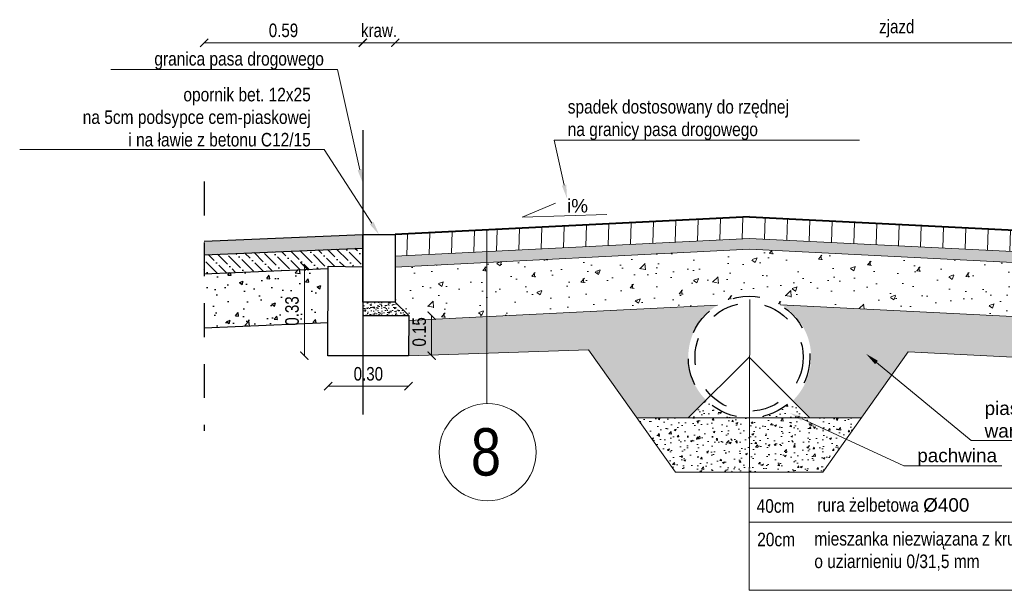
# Model space of a CAD drawing. Header units: metres. Extents: x 274 to 478, y -633 to -162.
# Tile 2 of 18: x 455.18 to 458.83, y -632.88 to -630.77. Entities that reach past the tile are written whole.
import ezdxf
from ezdxf import colors
from ezdxf.entities.mleader import LeaderData, LeaderLine
from ezdxf.math import Vec2, Vec3

# ---------------------------------------------------------------- set-up
doc = ezdxf.new("R2010")
doc.units = ezdxf.units.M
doc.linetypes.add('HIDDEN', pattern=[0.375, 0.25, -0.125])
doc.linetypes.add('HIDDEN2', pattern=[0.1875, 0.125, -0.0625])
for name, color, linetype, lineweight in [('_D_konstrukcja_wymiar', 178, 'Continuous', 20), ('Dr-przepust', 7, 'HIDDEN', 30), ('Kruszywo stabilizacja cem', 58, 'Continuous', 15), ('M_PRZEKROJE CZERWONE', 1, 'Continuous', 40), ('M_Szczegóły wymiar', 7, 'Continuous', 15), ('M_szczegóły_hatch', 251, 'Continuous', 9), ('M_szczegóły_projektowane', 1, 'Continuous', 15), ('Opis', 7, 'Continuous', 15), ('opisy', 7, 'Continuous', 20), ('Podsypka cementowo-piaskowa', 251, 'Continuous', 15), ('Przekrojowa', 7, 'Continuous', 30), ('Wymiar', 7, 'Continuous', 15)]:
    doc.layers.add(name, color=color, linetype=linetype, lineweight=lineweight)
for name, color, linetype in [('Dr-Kontur', 170, 'Continuous'), ('Dr-Kreskowanie', 220, 'Continuous'), ('Dr-Lrozgr', 1, 'FENCELINE1')]:
    doc.layers.add(name, color=color, linetype=linetype)
doc.styles.add('Opis_1_25', font='arial.ttf', dxfattribs={"height": 0.1})
doc.styles.add('Opis_1_25_MM', font='arial.ttf', dxfattribs={"width": 0.8, "height": 0.05})
doc.styles.get("Standard").update_dxf_attribs({"font": 'arial.ttf'})
doc.linetypes.add('FENCELINE1', pattern='A,6.35,-2.54,[133,ltypeshp.shx,S=2.54,R=0,X=-2.54,Y=0],-2.54,25.4', length=36.83)
doc.dimstyles.new('Kopia 1_25_MM', dxfattribs={"dimtxt": 0.05, "dimasz": 0.03, "dimexe": 0.02, "dimexo": 0.05, "dimgap": 0.02, "dimtad": 1, "dimzin": 3, "dimdsep": 46, "dimtxsty": 'Opis_1_25_MM', "dimblk": 'ARCHTICK', "dimcen": 0.05, "dimse1": 1, "dimse2": 1, "dimclrd": 256, "dimclre": 256, "dimazin": 3, "dimtfac": 1, "dimtofl": 0, "dimtmove": 0, "dimatfit": 3, "dimldrblk": 'ARCHTICK', "dimfxl": 1, "dimfrac": 2, "dimtolj": 1, "dimtzin": 3, "dimlwd": -1, "dimlwe": -1, "dimarcsym": 0})
pattern_1 = [(49.99999999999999, (146.2145881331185, -697.0534558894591), (0.07172601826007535, -0.006275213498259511), [0.0075, -0.0825]), (355, (146.2145881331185, -697.0534558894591), (-0.0138751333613, 0.07521921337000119), [0.006, -0.066]), (100.45144446, (146.2205653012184, -697.053978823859), (0.0578508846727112, 0.06894399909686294), [0.006374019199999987, -0.07011421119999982]), (46.18420000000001, (146.2145881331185, -697.033455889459), (0.1067241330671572, -0.01655192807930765), [0.01125, -0.12375]), (96.63563549, (146.2234818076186, -697.034835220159), (0.09346619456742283, 0.09741186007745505), [0.0095610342, -0.105171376]), (351.1841639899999, (146.2145881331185, -697.033455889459), (0.09346619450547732, 0.09741186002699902), [0.009000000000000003, -0.09900000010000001]), (21, (146.2245881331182, -697.038455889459), (0.05969070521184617, -0.04026188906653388), [0.0075, -0.0825]), (326.0000000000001, (146.2245881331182, -697.038455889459), (0.02433153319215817, 0.0725150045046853), [0.006, -0.066]), (71.45144474, (146.2295623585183, -697.041811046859), (0.08402223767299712, 0.03225311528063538), [0.006374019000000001, -0.0701142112]), (37.50000000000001, (146.2145881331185, -697.0534558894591), (0.001215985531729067, 0.03328938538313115), [0, -0.0652, 0, -0.067, 0, -0.06625]), (7.499999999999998, (146.2145881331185, -697.0534558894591), (0.02630695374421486, 0.03944117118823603), [0, -0.0382, 0, -0.0637, 0, -0.02525]), (327.5, (146.1922881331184, -697.0534558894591), (0.0533822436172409, -0.002255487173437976), [0, -0.025, 0, -0.078, 0, -0.1035]), (317.5, (146.1822881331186, -697.0534558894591), (0.05831861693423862, 0.01001049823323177), [0, -0.0325, 0, -0.0518, 0, -0.0735])]
pattern_2 = [(37.50000000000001, (-9.389854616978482, -720.5374459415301), (-0.0006299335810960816, 0.01926823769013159), [0, -0.0152, 0, -0.017, 0, -0.01625]), (7.499999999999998, (-9.389854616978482, -720.5374459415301), (0.01769776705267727, 0.0282214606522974), [0, -0.008199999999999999, 0, -0.0137, 0, -0.00525]), (327.5, (-9.40215461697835, -720.5374459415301), (0.03114141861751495, 5.659053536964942e-05), [0, -0.005, 0, -0.018, 0, -0.0235]), (317.5, (-9.40215461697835, -720.5374459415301), (0.03006126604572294, 0.008776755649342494), [0, -0.0025, 0, -0.0118, 0, -0.0135])]

# ---------------------------------------------------------------- blocks, each defined once
blk = doc.blocks.new('_ArchTick')
at = {"color": 0, "linetype": 'ByBlock', "lineweight": 0, "const_width": 0.15}
blk.add_lwpolyline([(-0.5, -0.5), (0.5, 0.5)], dxfattribs=at)
blk = doc.blocks.new('*D225')
at = {"layer": 'Defpoints', "color": 0, "transparency": 16777216}
for p in [(456.2370762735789, -631.6783771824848), (456.3252537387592, -631.6783771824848, 0.0001258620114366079), (456.3242924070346, -632.0090001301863, 0.0001258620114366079)]:
    blk.add_point(p, dxfattribs=at)
at = {"layer": 'Wymiar', "transparency": 16777216}
blk.add_line((456.2370762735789, -632.0090001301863), (456.2370762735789, -631.6783771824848), dxfattribs=at)
at = {"layer": 'Wymiar', "transparency": 16777216, "xscale": 0.03, "yscale": 0.03, "zscale": 0.03}
for p, rotation in [((456.2370762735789, -631.6783771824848), 90), ((456.2370762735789, -632.0090001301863), 270)]:
    blk.add_blockref('_ArchTick', p, dxfattribs=dict(at, rotation=rotation))
at = {"layer": 'Wymiar', "color": 0, "transparency": 16777216, "insert": (456.1915305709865, -631.8436886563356), "char_height": 0.05, "attachment_point": 5, "rotation": 90, "style": 'Opis_1_25_MM'}
blk.add_mtext('\\A1;0.33', dxfattribs=at)
blk = doc.blocks.new('*D226')
at = {"layer": 'Defpoints', "color": 0, "transparency": 16777216}
for p in [(456.3252537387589, -631.9809335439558, 0.0001258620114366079), (456.6221104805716, -632.0090001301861, 0.0001258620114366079), (456.6221104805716, -632.1217537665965)]:
    blk.add_point(p, dxfattribs=at)
at = {"layer": 'Wymiar', "transparency": 16777216}
blk.add_line((456.3252537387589, -632.1217537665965), (456.6221104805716, -632.1217537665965), dxfattribs=at)
at = {"layer": 'Wymiar', "transparency": 16777216, "xscale": 0.03, "yscale": 0.03, "zscale": 0.03, "rotation": 180}
blk.add_blockref('_ArchTick', (456.3252537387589, -632.1217537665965), dxfattribs=at)
at = {"layer": 'Wymiar', "transparency": 16777216, "xscale": 0.03, "yscale": 0.03, "zscale": 0.03}
blk.add_blockref('_ArchTick', (456.6221104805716, -632.1217537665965), dxfattribs=at)
at = {"layer": 'Wymiar', "color": 0, "transparency": 16777216, "insert": (456.4736821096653, -632.0762080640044), "char_height": 0.05, "attachment_point": 5, "style": 'Opis_1_25_MM'}
blk.add_mtext('\\A1;0.30', dxfattribs=at)
blk = doc.blocks.new('*D227')
at = {"layer": 'Defpoints', "color": 0, "transparency": 16777216}
for p in [(456.6230718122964, -631.860933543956, 0.0001258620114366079), (456.7076541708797, -631.860933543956), (456.6221104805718, -632.0090001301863, 0.0001258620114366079)]:
    blk.add_point(p, dxfattribs=at)
at = {"layer": 'Wymiar', "transparency": 16777216}
blk.add_line((456.7076541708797, -632.0090001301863), (456.7076541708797, -631.860933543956), dxfattribs=at)
at = {"layer": 'Wymiar', "transparency": 16777216, "xscale": 0.03, "yscale": 0.03, "zscale": 0.03}
for p, rotation in [((456.7076541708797, -631.860933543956), 90), ((456.7076541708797, -632.0090001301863), 270)]:
    blk.add_blockref('_ArchTick', p, dxfattribs=dict(at, rotation=rotation))
at = {"layer": 'Wymiar', "color": 0, "transparency": 16777216, "insert": (456.6621255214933, -631.920933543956), "char_height": 0.05, "attachment_point": 5, "rotation": 90, "style": 'Opis_1_25_MM'}
blk.add_mtext('\\A1;0.15', dxfattribs=at)
blk = doc.blocks.new('*D229')
at = {"layer": 'Defpoints', "color": 0, "transparency": 16777216}
for p in [(456.5730718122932, -630.8518469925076), (456.5730718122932, -632.2606867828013), (460.2836761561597, -632.3151565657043)]:
    blk.add_point(p, dxfattribs=at)
at = {"layer": 'Wymiar', "transparency": 16777216}
blk.add_line((460.2836761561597, -630.8518469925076), (456.5730718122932, -630.8518469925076), dxfattribs=at)
at = {"layer": 'Wymiar', "transparency": 16777216, "xscale": 0.03, "yscale": 0.03, "zscale": 0.03, "rotation": 180}
blk.add_blockref('_ArchTick', (456.5730718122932, -630.8518469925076), dxfattribs=at)
at = {"layer": 'Wymiar', "transparency": 16777216, "xscale": 0.03, "yscale": 0.03, "zscale": 0.03}
blk.add_blockref('_ArchTick', (460.2836761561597, -630.8518469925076), dxfattribs=at)
at = {"layer": 'Wymiar', "color": 0, "transparency": 16777216, "insert": (458.4283739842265, -630.7994970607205), "char_height": 0.05, "attachment_point": 5, "style": 'Opis_1_25_MM'}
blk.add_mtext('\\A1;zjazd', dxfattribs=at)
blk = doc.blocks.new('*D230')
at = {"layer": 'Defpoints', "color": 0, "transparency": 16777216}
for p in [(456.4530718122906, -630.8518469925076), (456.4530718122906, -632.2606867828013), (456.5730718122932, -632.2606867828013)]:
    blk.add_point(p, dxfattribs=at)
at = {"layer": 'Wymiar', "transparency": 16777216}
blk.add_line((456.5730718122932, -630.8518469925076), (456.4530718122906, -630.8518469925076), dxfattribs=at)
at = {"layer": 'Wymiar', "transparency": 16777216, "xscale": 0.03, "yscale": 0.03, "zscale": 0.03, "rotation": 180}
blk.add_blockref('_ArchTick', (456.4530718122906, -630.8518469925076), dxfattribs=at)
at = {"layer": 'Wymiar', "transparency": 16777216, "xscale": 0.03, "yscale": 0.03, "zscale": 0.03}
blk.add_blockref('_ArchTick', (456.5730718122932, -630.8518469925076), dxfattribs=at)
at = {"layer": 'Wymiar', "color": 0, "transparency": 16777216, "insert": (456.5130718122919, -630.8064377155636), "char_height": 0.05, "attachment_point": 5, "style": 'Opis_1_25_MM'}
blk.add_mtext('\\A1;kraw.', dxfattribs=at)
blk = doc.blocks.new('*D231')
at = {"layer": 'Defpoints', "color": 0, "transparency": 16777216}
for p in [(455.8663022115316, -630.8518469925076), (455.8663022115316, -631.7383155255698), (456.4530718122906, -632.2606867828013)]:
    blk.add_point(p, dxfattribs=at)
at = {"layer": 'Wymiar', "transparency": 16777216}
blk.add_line((456.4530718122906, -630.8518469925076), (455.8663022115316, -630.8518469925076), dxfattribs=at)
at = {"layer": 'Wymiar', "transparency": 16777216, "xscale": 0.03, "yscale": 0.03, "zscale": 0.03, "rotation": 180}
blk.add_blockref('_ArchTick', (455.8663022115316, -630.8518469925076), dxfattribs=at)
at = {"layer": 'Wymiar', "transparency": 16777216, "xscale": 0.03, "yscale": 0.03, "zscale": 0.03}
blk.add_blockref('_ArchTick', (456.4530718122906, -630.8518469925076), dxfattribs=at)
at = {"layer": 'Wymiar', "color": 0, "transparency": 16777216, "insert": (456.1596870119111, -630.8063183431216), "char_height": 0.05, "attachment_point": 5, "style": 'Opis_1_25_MM'}
blk.add_mtext('\\A1;0.59', dxfattribs=at)

msp = doc.modelspace()

# ---------------------------------------------------------------- hatches: boundary and pattern name
at = {"layer": 'Dr-Kreskowanie'}
h = msp.add_hatch(color=253, dxfattribs=at)
h.dxf.hatch_style = 1
h.paths.add_polyline_path([(455.8663022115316, -631.6358695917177), (455.8663022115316, -631.5858595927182), (456.4530718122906, -631.5609335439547), (456.4530718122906, -631.6109435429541)])
h = msp.add_hatch(dxfattribs=at)
h.set_pattern_fill('ANSI36', color=253, scale=0.2, angle=90)
h.set_pattern_definition([(135, (191.8609141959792, -758.220486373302), (-0.04861359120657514, 0.01325825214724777), [0.06249999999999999, -0.0125, 0, -0.0125])])
h.paths.add_polyline_path([(455.8663022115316, -631.7058695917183), (455.8663022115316, -631.6358695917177), (456.4530718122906, -631.6109435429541), (456.4534990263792, -631.6809253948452), (456.4530410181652, -631.6809448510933), (456.4530410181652, -631.6779595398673), (456.3030410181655, -631.6779595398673), (456.3030410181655, -631.6873168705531)])
h = msp.add_hatch(dxfattribs=at)
h.set_pattern_fill('AR-CONC', color=253, scale=0.02)
h.set_pattern_definition([(49.99999999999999, (201.9984546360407, -648.2714272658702), (0.1434520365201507, -0.01255042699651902), [0.015, -0.165]), (355, (201.9984546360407, -648.2714272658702), (-0.0277502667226, 0.1504384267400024), [0.012, -0.132]), (100.45144446, (202.010408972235, -648.2724731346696), (0.1157017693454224, 0.1378879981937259), [0.01274803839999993, -0.140228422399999]), (46.18420000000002, (201.9984546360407, -648.2314272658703), (0.2134482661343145, -0.03310385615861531), [0.02249999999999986, -0.2474999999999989]), (96.63563549, (202.0162419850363, -648.2341859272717), (0.1869323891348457, 0.1948237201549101), [0.0191220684, -0.210342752]), (351.1841639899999, (201.9984546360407, -648.2314272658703), (0.1869323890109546, 0.194823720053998), [0.01800000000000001, -0.1980000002]), (21, (202.0184546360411, -648.24142726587), (0.1193814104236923, -0.08052377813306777), [0.015, -0.165]), (326.0000000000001, (202.0184546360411, -648.24142726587), (0.04866306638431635, 0.1450300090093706), [0.012, -0.132]), (71.45144474, (202.028403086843, -648.2481375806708), (0.1680444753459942, 0.06450623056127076), [0.012748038, -0.1402284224]), (37.50000000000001, (201.9984546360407, -648.2714272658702), (0.002431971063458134, 0.0665787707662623), [0, -0.1304, 0, -0.134, 0, -0.1325]), (7.499999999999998, (201.9984546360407, -648.2714272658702), (0.05261390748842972, 0.07888234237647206), [0, -0.0764, 0, -0.1274, 0, -0.0505]), (327.5, (201.9538546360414, -648.2714272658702), (0.1067644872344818, -0.004510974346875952), [0, -0.05000000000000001, 0, -0.156, 0, -0.207]), (317.5, (201.9338546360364, -648.2714272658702), (0.1166372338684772, 0.02002099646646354), [0, -0.065, 0, -0.1036, 0, -0.147])])
h.paths.add_polyline_path([(456.4530410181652, -631.8808789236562), (456.4530410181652, -631.6808789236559), (456.453496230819, -631.6808595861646), (456.453496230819, -631.8808595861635)])
h.paths.add_polyline_path([(455.8663022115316, -631.9058036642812), (455.8663022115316, -631.7058036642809), (456.3030410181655, -631.6872509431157), (456.3030410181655, -631.887250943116)])
at = {"layer": 'Kruszywo stabilizacja cem'}
h = msp.add_hatch(dxfattribs=at)
h.set_pattern_fill('AR-CONC', color=256, scale=0.001, angle=-1.716642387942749, style=0)
h.set_pattern_definition([(48.28335761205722, (-1811.475241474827, -1397.254497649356), (0.1816254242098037, -0.02138956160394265), [0.01904999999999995, -0.2095499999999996]), (353.2833576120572, (-1811.475241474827, -1397.254497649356), (-0.02950419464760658, 0.1920268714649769), [0.01524, -0.16764058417]), (98.73480231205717, (-1811.460106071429, -1397.256280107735), (0.1521212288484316, 0.1706373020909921), [0.01619000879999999, -0.1780902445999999]), (44.46755761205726, (-1811.473719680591, -1397.203720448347), (0.2696979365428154, -0.0501440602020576), [0.02857499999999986, -0.3143249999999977]), (94.91891522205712, (-1811.451244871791, -1397.207899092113), (0.2447096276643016, 0.2402032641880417), [0.02428502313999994, -0.267135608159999]), (349.4675087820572, (-1811.473719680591, -1397.203720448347), (0.2447096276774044, 0.2402032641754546), [0.02285996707, -0.25145973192]), (19.28335761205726, (-1811.448711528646, -1397.217175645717), (0.1484828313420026, -0.1067611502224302), [0.01904999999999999, -0.20955]), (324.2833576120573, (-1811.448711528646, -1397.217175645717), (0.06729193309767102, 0.1822539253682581), [0.01524, -0.16764]), (69.73480261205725, (-1811.436337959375, -1397.226072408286), (0.2157747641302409, 0.07549277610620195), [0.0161900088, -0.1780899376]), (35.78335761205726, (-1811.475241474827, -1397.254497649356), (0.005620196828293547, 0.0844245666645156), [0, -0.165608, 0, -0.17018, 0, -0.168275]), (5.783357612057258, (-1811.475241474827, -1397.254497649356), (0.06979074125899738, 0.09813392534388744), [0, -0.09702799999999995, 0, -0.1617979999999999, 0, -0.06413499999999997]), (325.7833576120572, (-1811.531858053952, -1397.252800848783), (0.1353581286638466, -0.009788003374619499), [0, -0.0635, 0, -0.19812, 0, -0.26289]), (315.7833576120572, (-1811.557246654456, -1397.252039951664), (0.148824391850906, 0.02097763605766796), [0, -0.08254999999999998, 0, -0.131572, 0, -0.18669])])
edge = h.paths.add_edge_path()
edge.add_arc((457.8821044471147, -632.01423136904), 0.224999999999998, 59.6921159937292, 120.3108873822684)
edge.add_line((457.7685488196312, -631.8199889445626), (456.6230718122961, -631.8780677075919))
edge.add_line((456.6230718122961, -631.8780677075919), (456.6230718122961, -631.8609335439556))
edge.add_line((456.6230718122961, -631.8609335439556), (456.5730718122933, -631.8109335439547))
edge.add_line((456.5730718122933, -631.8109335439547), (456.5730718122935, -631.6810834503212))
edge.add_line((456.5730718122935, -631.6810834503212), (457.8794178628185, -631.6157661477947))
edge.add_line((457.8794178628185, -631.6157661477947), (460.2751595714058, -631.7369471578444))
edge.add_line((460.2751595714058, -631.7369471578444), (460.2724382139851, -631.7757848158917))
edge.add_line((460.2724382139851, -631.7757848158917), (460.1558580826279, -631.779123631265))
edge.add_line((460.1558580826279, -631.779123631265), (460.1558136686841, -631.9294056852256))
edge.add_line((460.1558136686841, -631.9294056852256), (457.9956498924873, -631.8199829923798))
h = msp.add_hatch(dxfattribs=at)
h.set_pattern_fill('AR-CONC', color=256, scale=0.01)
h.set_pattern_definition(pattern_1)
h.paths.add_polyline_path([(457.7230054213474, -632.1733303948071), (457.6571050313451, -632.2392307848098), (457.882617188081, -632.2392307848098, -0.1995046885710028)])
h = msp.add_hatch(dxfattribs=at)
h.set_pattern_fill('AR-CONC', color=256, scale=0.01)
h.set_pattern_definition(pattern_1)
h.paths.add_polyline_path([(458.0412034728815, -632.1733303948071, -0.1983201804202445), (457.882617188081, -632.2392307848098), (458.1071038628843, -632.2392307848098)])
h = msp.add_hatch(dxfattribs=at)
h.set_pattern_fill('AR-CONC', color=256, scale=0.01)
h.set_pattern_definition(pattern_1)
h.paths.add_polyline_path([(458.1554046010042, -632.4392307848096), (458.2974520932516, -632.2392307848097), (457.4676441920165, -632.2392307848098), (457.6096916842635, -632.4392307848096)])
at = {"layer": 'M_szczegóły_hatch'}
h = msp.add_hatch(dxfattribs=at)
h.set_pattern_fill('LINE', color=256, scale=0.026, angle=88.28335761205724)
h.set_pattern_definition([(88.28335761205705, (-1745.052357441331, -562.0837140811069), (-0.08251295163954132, 0.002472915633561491), [])])
h.paths.add_polyline_path([(456.5730718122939, -631.5609335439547), (456.5730718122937, -631.6410334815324), (457.8836761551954, -631.5755032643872), (460.278083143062, -631.6952236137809), (460.2836761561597, -631.6154033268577), (457.8836761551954, -631.4954033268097)])
h = msp.add_hatch(dxfattribs=at)
h.set_pattern_fill('AR-SAND', color=256, scale=0.0005, angle=-1.716642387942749)
h.set_pattern_definition([(35.78335761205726, (155.9622054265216, -628.6249289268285), (-6.659927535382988e-05, 0.0244836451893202), [0, -0.019304, 0, -0.02159, 0, -0.0206375]), (5.783357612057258, (155.9622054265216, -628.6249289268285), (0.02353975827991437, 0.03515186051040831), [0, -0.010414, 0, -0.01739899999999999, 0, -0.006667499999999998]), (325.7833576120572, (155.9465914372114, -628.6244609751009), (0.03953402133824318, -0.001112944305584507), [0, -0.00635, 0, -0.02286, 0, -0.029845]), (315.7833576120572, (155.9465914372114, -628.6244609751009), (0.03849459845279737, 0.00999778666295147), [0, -0.003174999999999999, 0, -0.014986, 0, -0.017145])])
h.paths.add_polyline_path([(456.5730718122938, -631.6410334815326), (456.5730718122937, -631.6810834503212), (457.8836761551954, -631.6155532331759), (460.2752866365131, -631.7351337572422), (460.278083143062, -631.6952236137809), (457.8836761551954, -631.5755032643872)])
h = msp.add_hatch(dxfattribs=at)
h.set_pattern_fill('AR-SAND', color=256, scale=0.01)
h.set_pattern_definition(pattern_2)
edge = h.paths.add_edge_path()
edge.add_line((457.765665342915, -631.8217036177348), (457.191490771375, -631.8504123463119))
edge.add_line((457.191490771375, -631.8504123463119), (456.6230718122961, -631.8788332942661))
edge.add_line((456.6230718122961, -631.8788332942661), (456.6221104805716, -632.0090001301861))
edge.add_line((456.6221104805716, -632.0090001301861), (457.288685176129, -631.9872601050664))
edge.add_line((457.288685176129, -631.9872601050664), (457.4676441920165, -632.2392307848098))
edge.add_line((457.4676441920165, -632.2392307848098), (457.6571050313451, -632.2392307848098))
edge.add_line((457.6571050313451, -632.2392307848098), (457.7230054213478, -632.1733303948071))
edge.add_arc((457.8821044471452, -632.0142313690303), 0.2250000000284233, 121.16518275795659, 224.9999999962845, ccw=False)
h = msp.add_hatch(dxfattribs=at)
h.set_pattern_fill('AR-SAND', color=256, scale=0.01)
h.set_pattern_definition(pattern_2)
edge = h.paths.add_edge_path()
edge.add_line((458.5736175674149, -631.8503001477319), (458.0031789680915, -631.821778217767))
edge.add_arc((457.8866166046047, -632.0142313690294), 0.22500000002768, -44.99999999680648, 58.79812848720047, ccw=False)
edge.add_line((458.0457156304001, -632.1733303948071), (458.1116160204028, -632.2392307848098))
edge.add_line((458.1116160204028, -632.2392307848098), (458.2970668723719, -632.2392307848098))
edge.add_line((458.2970668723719, -632.2392307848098), (458.4708007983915, -631.9951593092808))
edge.add_line((458.4708007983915, -631.9951593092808), (460.155813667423, -632.0794099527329))
edge.add_line((460.155813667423, -632.0794099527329), (460.1536708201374, -631.9258416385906))
edge.add_line((460.1536708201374, -631.9258416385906), (458.5736175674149, -631.8503001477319))
at = {"layer": 'Podsypka cementowo-piaskowa'}
h = msp.add_hatch(dxfattribs=at)
h.set_pattern_fill('AR-SAND', color=256, scale=0.01, style=0)
h.set_pattern_definition([(37.50000000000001, (152.5598897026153, -488.7645874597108), (-0.0006299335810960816, 0.01926823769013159), [0, -0.0152, 0, -0.017, 0, -0.01625]), (7.499999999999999, (152.5598897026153, -488.7645874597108), (0.01769776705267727, 0.0282214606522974), [0, -0.008199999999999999, 0, -0.0137, 0, -0.00525]), (327.5, (152.5475897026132, -488.7645874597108), (0.03114141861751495, 5.659053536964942e-05), [0, -0.005, 0, -0.018, 0, -0.0235]), (317.5, (152.5475897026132, -488.7645874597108), (0.03006126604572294, 0.008776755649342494), [0, -0.0025, 0, -0.0118, 0, -0.0135])])
h.paths.add_polyline_path([(456.5730718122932, -631.8109335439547), (456.4530718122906, -631.8109335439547), (456.4530718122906, -631.8609335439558), (456.6230718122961, -631.8609335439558)])

# ---------------------------------------------------------------- linework, layer by layer
at = {"layer": '_D_konstrukcja_wymiar', "flags": 128}
for points in [[(457.288685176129, -631.9872601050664), (457.6096916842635, -632.4392307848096), (458.1554046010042, -632.4392307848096), (458.4708007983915, -631.9951593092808)], [(457.8821044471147, -632.01423136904), (457.6571050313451, -632.2392307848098)], [(457.8821044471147, -632.01423136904), (458.1071038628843, -632.2392307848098)], [(457.467644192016, -632.2392307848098), (458.2974520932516, -632.2392307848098)]]:
    msp.add_lwpolyline(points, dxfattribs=at)
at = {"layer": 'Dr-Kontur', "color": 251}
for p, q in [((455.8663022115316, -631.5858595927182), (456.4530718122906, -631.5609335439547)), ((455.8663022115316, -631.6358695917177), (456.4530718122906, -631.6109435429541)), ((455.8663022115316, -631.7058695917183), (456.3252537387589, -631.686373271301)), ((455.8663022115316, -631.9058695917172), (456.3252537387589, -631.8863732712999))]:
    msp.add_line(p, q, dxfattribs=at)
at = {"layer": 'Dr-Lrozgr', "color": 40, "linetype": 'FENCELINE1', "lineweight": 30, "ltscale": 0.01}
msp.add_line((456.4530718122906, -631.1745313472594), (456.4530718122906, -632.226526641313), dxfattribs=at)
at = {"layer": 'Dr-przepust', "ltscale": 0.3}
for radius in [0.225, 0.2]:
    msp.add_circle((457.8821044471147, -632.01423136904), radius, dxfattribs=at)
at = {"layer": 'M_PRZEKROJE CZERWONE'}
for q in [(456.5730718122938, -631.5609335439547), (460.2836761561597, -631.6154033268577)]:
    msp.add_line((457.8836761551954, -631.4954033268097), q, dxfattribs=at)
at = {"layer": 'M_Szczegóły wymiar'}
msp.add_lwpolyline([(457.3564657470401, -631.4873536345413), (457.0423365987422, -631.4973314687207), (457.1654660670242, -631.4452320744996)], dxfattribs=at)
at = {"layer": 'M_szczegóły_projektowane'}
for p, q in [((457.8836761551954, -631.5755032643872, -0.0001258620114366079), (456.5730718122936, -631.6410334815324, -0.0001258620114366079)), ((457.8836761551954, -631.5755032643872, -0.0001258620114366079), (460.278083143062, -631.6952236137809, -0.0001258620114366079)), ((457.8836761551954, -631.6155532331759, -0.0001258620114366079), (456.5730718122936, -631.6810834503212, -0.0001258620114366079)), ((457.8836761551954, -631.6155532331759, -0.0001258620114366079), (460.2752866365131, -631.7351337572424, -0.0001258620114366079)), ((457.7656653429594, -631.8217036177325, -0.0001258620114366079), (456.6230718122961, -631.8788332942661, -0.0001258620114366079)), ((457.9982597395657, -631.8215322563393, -0.0001258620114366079), (460.155813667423, -631.929409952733, -0.0001258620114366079)), ((457.288685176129, -631.9872601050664, -7.336458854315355e-05), (456.6221104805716, -632.0090001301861)), ((458.4708007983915, -631.9951593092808, -0.0001258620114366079), (460.155813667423, -632.0794099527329, -0.0001258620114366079))]:
    msp.add_line(p, q, dxfattribs=at)
at = {"layer": 'Opis', "linetype": 'HIDDEN2', "lineweight": 30}
msp.add_line((455.8663022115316, -631.3650919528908), (455.8663022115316, -632.2866156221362), dxfattribs=at)
at = {"layer": 'Opis'}
msp.add_line((456.9122761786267, -631.543973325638), (456.9122761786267, -632.1863507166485), dxfattribs=at)
msp.add_circle((456.9149771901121, -632.3658237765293), 0.1794933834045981, dxfattribs=at)
at = {"layer": 'opisy'}
for p, q in [((457.8843227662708, -631.8017429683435), (457.8818317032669, -632.6264074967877)), ((457.8821782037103, -632.49921040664), (459.3821782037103, -632.49921040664)), ((457.8821782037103, -632.49921040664), (457.8825247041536, -632.8764074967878)), ((457.8821782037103, -632.62421040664), (459.3821782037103, -632.62421040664)), ((457.8825247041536, -632.8764074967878), (459.3825247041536, -632.8764074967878))]:
    msp.add_line(p, q, dxfattribs=at)
at = {"layer": 'Przekrojowa', "color": 5}
msp.add_lwpolyline([(456.4530718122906, -631.5609335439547), (456.5730718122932, -631.5609335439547), (456.5730718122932, -631.8109335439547), (456.4530718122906, -631.8109335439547)], close=True, dxfattribs=at)
for points in [[(456.6230718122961, -631.8609335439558), (456.6221104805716, -632.0090001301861), (456.3242924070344, -632.0090001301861), (456.3252537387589, -631.6783771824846), (456.4530718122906, -631.6809335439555)], [(456.4530718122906, -631.6859335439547), (456.4530718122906, -631.8609335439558), (456.6230718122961, -631.8609335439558)], [(456.5730718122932, -631.8109335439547), (456.6230718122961, -631.8609335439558)]]:
    msp.add_lwpolyline(points, dxfattribs=at)

# ---------------------------------------------------------------- texts
at = {"layer": 'Opis', "insert": (457.2085230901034, -631.4800450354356), "char_height": 0.05000000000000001, "width": 311.1499999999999, "attachment_point": 7, "style": 'Opis_1_25'}
msp.add_mtext('i%', dxfattribs=at)
at = {"layer": 'Opis'}
for s, width, gutter_width, insert, char_height, attachment_point in [('{\\fArial Narrow|b0|i0|c238|p34;8}', 0.3202263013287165, 2.5, (456.9086990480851, -632.3658823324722), 0.175, 5), ('{\\fArial Narrow|b0|i0|c238|p34;40cm}', 0.00113230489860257, 0.0125, (457.9099985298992, -632.5396085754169), 0.05, 1), ('{\\fArial Narrow|b0|i0|c238|p34; rura żelbetowa \\A1;\\fArial|b0|i0|c238|p34;%%C400\\A0;\\fArial Narrow|b0|i0|c238|p34; }', 0.7322212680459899, 0.0125, (458.1186248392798, -632.5358200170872), 0.05, 1), ('{\\fArial Narrow|b0|i0|c238|p34;mieszanka niezwiązana z kruszywem C\\H0.8x;90/3\\H1.25x; \\Po uziarnieniu 0/31,5 mm }', 1.737176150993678, 0.0125, (458.1235082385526, -632.6608200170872), 0.05, 1), ('{\\fArial Narrow|b0|i0|c238|p34;20cm}', 0.0009694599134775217, 0.0125, (457.9122643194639, -632.6634464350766), 0.05, 1)]:
    msp.add_mtext_dynamic_manual_height_columns(s, width=width, gutter_width=gutter_width, heights=[0], dxfattribs=dict(at, insert=insert, char_height=char_height, attachment_point=attachment_point))

# ---------------------------------------------------------------- dimensions: what is measured, and where the dimension line sits
at = {"layer": 'Wymiar'}
dim = msp.add_linear_dim(base=(455.8663022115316, -630.8518469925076), p1=(456.4530718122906, -632.2606867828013), p2=(455.8663022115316, -631.7383155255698), angle=180, dimstyle='Kopia 1_25_MM', override={"dimtmove": 1}, dxfattribs=at)
dim.commit()
dim.dimension.update_dxf_attribs({"geometry": '*D231', "text_midpoint": (456.1596870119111, -630.8063183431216)})
dim = msp.add_linear_dim(base=(456.4530718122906, -630.8518469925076), p1=(456.5730718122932, -632.2606867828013), p2=(456.4530718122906, -632.2606867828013), angle=180, text='kraw.', dimstyle='Kopia 1_25_MM', dxfattribs=at)
dim.commit()
dim.dimension.update_dxf_attribs({"geometry": '*D230', "text_midpoint": (456.5130718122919, -630.8518469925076), "dimtype": 128})
dim = msp.add_linear_dim(base=(456.5730718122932, -630.8518469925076), p1=(460.2836761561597, -632.3151565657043), p2=(456.5730718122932, -632.2606867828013), angle=180, text='zjazd', dimstyle='Kopia 1_25_MM', dxfattribs=at)
dim.commit()
dim.dimension.update_dxf_attribs({"geometry": '*D229', "text_midpoint": (458.4283739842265, -630.7994970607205)})
for base, p1, p2, angle, picture, middle in [((456.2370762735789, -631.6783771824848, -0.0001258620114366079), (456.3242924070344, -632.0090001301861), (456.3252537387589, -631.6783771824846), 90, '*D225', (456.1915305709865, -631.8436886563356, -0.0001258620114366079)), ((456.6221104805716, -632.1217537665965, -0.0001258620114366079), (456.3252537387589, -631.9809335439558), (456.6221104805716, -632.0090001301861), 180, '*D226', (456.4736821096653, -632.0762080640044, -0.0001258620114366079))]:
    dim = msp.add_linear_dim(base=base, p1=p1, p2=p2, angle=angle, dimstyle='Kopia 1_25_MM', dxfattribs=at)
    dim.commit()
    dim.dimension.update_dxf_attribs({"geometry": picture, "text_midpoint": middle})
dim = msp.add_linear_dim(base=(456.7076541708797, -631.860933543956, -0.0001258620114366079), p1=(456.6221104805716, -632.0090001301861), p2=(456.6230718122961, -631.8609335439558), angle=90, dimstyle='Kopia 1_25_MM', dxfattribs=at)
dim.commit()
dim.dimension.update_dxf_attribs({"geometry": '*D227', "text_midpoint": (456.7076541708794, -631.920933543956, -0.0001258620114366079), "dimtype": 128})

# ---------------------------------------------------------------- leaders
at = {"layer": 'Opis'}
ml = msp.add_multileader_mtext('Standard', dxfattribs=at)
ml.set_content('{\\fArial Narrow|b0|i0|c238|p34;granica pasa drogowego}', color=256, style='Opis_1_25')
ml.set_leader_properties(color=256, linetype='ByLayer', lineweight=-1)
ml.build(insert=Vec2(0, 0))
ml.multileader.update_dxf_attribs({"has_dogleg": 0, "text_left_attachment_type": 5, "text_right_attachment_type": 5, "dogleg_length": 0.15, "arrow_head_size": 0.05})
ctx = ml.context
ctx.base_point, ctx.char_height, ctx.arrow_head_size, ctx.landing_gap_size, ctx.plane_origin = Vec3(455.635908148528, -630.9507926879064, -0.0001258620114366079), 0.05, 0.05, 0.05, Vec3(457.4411872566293, -630.7956792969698, -0.0001258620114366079)
ctx.left_attachment, ctx.right_attachment, ctx.text_align_type = 5, 5, 2
notes = []
notes.append((ctx, [(1, (1, 1, 0), (456.5092710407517, -630.9507926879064, -0.0001258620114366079), (-1, 0), 0.15, [(1, [(456.4530718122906, -631.3704059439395, -0.0001258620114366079)], 0, [])])]))
ctx.mtext.insert, ctx.mtext.alignment, ctx.mtext.flow_direction = Vec3(456.3092710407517, -630.8860928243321, -0.0001258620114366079), 3, 5
ml = msp.add_multileader_mtext('Standard', dxfattribs=at)
ml.set_content('\\A1;{\\fArial Narrow|b0|i0|c0|p34;opornik bet. 12x25\\fArial Narrow|b0|i0|c238|p34;\\P\\A0;na 5cm podsypce cem-piaskowej \\Pi na ławie z betonu C12/15}', color=256, style='Opis_1_25')
ml.set_leader_properties(color=256, linetype='ByLayer', lineweight=-1)
ml.build(insert=Vec2(0, 0))
ml.multileader.update_dxf_attribs({"has_dogleg": 0, "text_left_attachment_type": 5, "text_right_attachment_type": 5, "dogleg_length": 0.15, "arrow_head_size": 0.05})
ctx = ml.context
ctx.base_point, ctx.char_height, ctx.arrow_head_size, ctx.landing_gap_size, ctx.plane_origin = Vec3(455.3748153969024, -631.2463115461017, -0.0001258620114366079), 0.05, 0.05, 0.05, Vec3(457.0566484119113, -630.6814409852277, -0.0001258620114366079)
ctx.left_attachment, ctx.right_attachment, ctx.text_align_type = 5, 5, 2
notes.append((ctx, [(1, (1, 1, 0), (456.4607635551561, -631.2463115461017, -0.0001258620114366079), (-1, 0), 0.15, [(1, [(456.5130718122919, -631.5609335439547, -0.0001258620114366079)], 0, [])])]))
ctx.mtext.insert, ctx.mtext.alignment, ctx.mtext.flow_direction = Vec3(456.2607635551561, -631.0185534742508, -0.0001258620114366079), 3, 5
ml = msp.add_multileader_mtext('Standard', dxfattribs=at)
ml.set_content('{\\fArial Narrow|b0|i0|c238|p34;spadek dostosowany do rzędnej \\Pna granicy pasa drogowego}', color=256, style='Opis_1_25')
ml.set_leader_properties(color=256, linetype='ByLayer', lineweight=-1)
ml.build(insert=Vec2(0, 0))
ml.multileader.update_dxf_attribs({"has_dogleg": 0, "text_left_attachment_type": 5, "text_right_attachment_type": 5, "dogleg_length": 0.15, "arrow_head_size": 0.05})
ctx = ml.context
ctx.base_point, ctx.char_height, ctx.arrow_head_size, ctx.landing_gap_size, ctx.plane_origin = Vec3(457.161222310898, -631.2115930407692, -0.0001258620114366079), 0.05, 0.05, 0.05, Vec3(456.481636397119, -630.4847306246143, -0.0001258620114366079)
ctx.left_attachment, ctx.right_attachment = 5, 5
notes.append((ctx, [(1, (1, 1, 0), (457.011222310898, -631.2115930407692, -0.0001258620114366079), (1, 0), 0.15, [(1, [(457.2085230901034, -631.4273506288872, -0.0001258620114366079)], 0, [])])]))
ctx.mtext.insert, ctx.mtext.flow_direction = Vec3(457.211222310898, -631.0635598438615, -0.0001258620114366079), 5
ml = msp.add_multileader_mtext('Standard', dxfattribs=at)
ml.set_content('piasek/kruszywa naturalne zagęszczane \\Pwarstwowo do wskaźnika Is>=1.0', color=256, style='Opis_1_25')
ml.set_leader_properties(color=256, linetype='ByLayer', lineweight=-1)
ml.build(insert=Vec2(0, 0))
ml.multileader.update_dxf_attribs({"has_dogleg": 0, "text_left_attachment_type": 5, "text_right_attachment_type": 5, "dogleg_length": 0.15, "arrow_head_size": 0.05})
ctx = ml.context
ctx.base_point, ctx.char_height, ctx.arrow_head_size, ctx.landing_gap_size, ctx.plane_origin = Vec3(458.7034371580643, -632.3227501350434), 0.05, 0.05, 0.05, Vec3(453.6451243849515, -634.8057659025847)
ctx.left_attachment, ctx.right_attachment = 5, 5
notes.append((ctx, [(0, (1, 1, 0), (458.5534371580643, -632.3227501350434), (1, 0), 0.15, [(0, [(458.3148676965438, -632.0021364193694)], 0, [])])]))
ctx.mtext.insert, ctx.mtext.flow_direction = Vec3(458.7534371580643, -632.1782912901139), 5
ml = msp.add_multileader_mtext('Standard', dxfattribs=at)
ml.set_content('pachwina', color=256, style='Opis_1_25')
ml.set_leader_properties(color=256, linetype='ByLayer', lineweight=-1)
ml.build(insert=Vec2(0, 0))
ml.multileader.update_dxf_attribs({"has_dogleg": 0, "text_left_attachment_type": 5, "text_right_attachment_type": 5, "dogleg_length": 0.15, "arrow_head_size": 0.05})
ctx = ml.context
ctx.base_point, ctx.char_height, ctx.arrow_head_size, ctx.landing_gap_size, ctx.plane_origin = Vec3(458.4542940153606, -632.4165685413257), 0.05, 0.05, 0.05, Vec3(452.8300891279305, -627.5481173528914)
ctx.left_attachment, ctx.right_attachment = 5, 5
notes.append((ctx, [(0, (1, 1, 0), (458.3042940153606, -632.4165685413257), (1, 0), 0.15, [(0, [(458.0333150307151, -632.2211326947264)], 0, [])])]))
ctx.mtext.insert, ctx.mtext.flow_direction = Vec3(458.5042940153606, -632.3526872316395), 5
for ctx, leaders in notes:
    for number, flags, end, landing, length, lines in leaders:
        leader = LeaderData()
        leader.index, (leader.has_last_leader_line, leader.has_dogleg_vector, leader.attachment_direction) = number, flags
        leader.last_leader_point, leader.dogleg_vector, leader.dogleg_length = Vec3(end), Vec3(landing), length
        for number, points, colour, breaks in lines:
            line = LeaderLine()
            line.index, line.vertices, line.color, line.breaks = number, Vec3.list(points), colors.encode_raw_color(colour), breaks
            leader.lines.append(line)
        ctx.leaders.append(leader)

doc.saveas('drawing.dxf')
